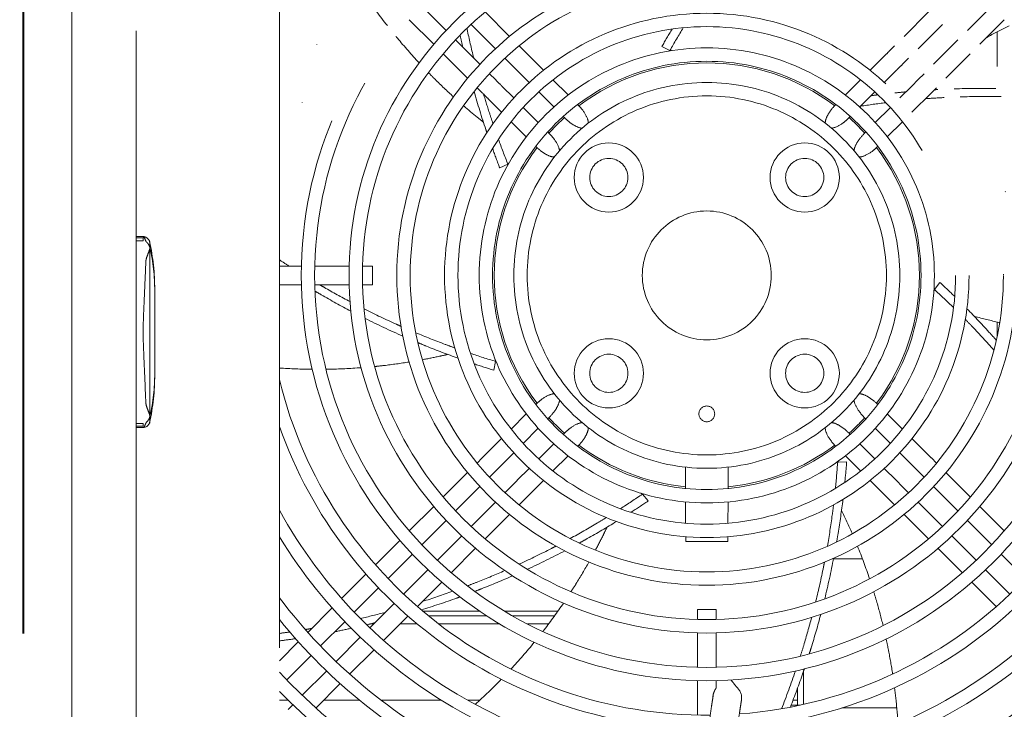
# Model space of a CAD drawing. Header units: millimetres. Extents: x -25606 to 96684, y -22894 to 47132.
# Tile 31 of 89: x 9448 to 9654, y 5383 to 5528. Entities that reach past the tile are written whole.
import ezdxf

# ---------------------------------------------------------------- set-up
doc = ezdxf.new("R2010")
doc.units = ezdxf.units.MM
doc.header["$LTSCALE"] = 50
doc.linetypes.add('A_CARA_16', pattern=[11.4, 6, -1.8, 0, -1.8, 0, -1.8])
doc.layers.add('CA_SRAFY', color=9, linetype='Continuous', lineweight=13)
doc.layers.add('CA_TG', color=9, linetype='A_CARA_16', lineweight=13)

# ---------------------------------------------------------------- blocks, each defined once
blk = doc.blocks.new('tg')
h = blk.add_hatch()
h.set_pattern_fill('ANSI31', color=252, scale=254, angle=345, style=0)
h.set_pattern_definition([(30, (1065.013, 2161), (-15.87501, 27.4963), [])])
edge = h.paths.add_edge_path()
edge.add_spline(control_points=[(5561.44, 5261.52), (5560.77, 5261.63), (5560.1, 5261.75), (5559.44, 5261.88)], knot_values=[13.825662, 13.825662, 13.825662, 13.825662, 14.000098, 14.000098, 14.000098, 14.000098], degree=3, periodic=0)
edge.add_line((5559.44, 5261.88), (5559.44, 5261.88))
edge.add_line((5559.44, 5261.88), (5559.44, 5298.08))
edge.add_line((5559.44, 5298.08), (5561.44, 5298.08))
edge.add_line((5561.44, 5298.08), (5561.44, 5261.52))
edge.add_line((5561.44, 5261.52), (5561.44, 5261.52))
edge = h.paths.add_edge_path()
edge.add_line((4448.44, 4291.46), (4448.44, 4376.45))
edge.add_spline(control_points=[(4448.44, 4376.45), (4449.11, 4376.22), (4449.78, 4375.97), (4450.44, 4375.72)], knot_values=[10.864235, 10.864235, 10.864235, 10.864235, 11.074814, 11.074814, 11.074814, 11.074814], degree=3, periodic=0)
edge.add_line((4450.44, 4375.72), (4450.44, 4375.72))
edge.add_line((4450.44, 4375.72), (4450.44, 4292.04))
edge.add_spline(control_points=[(4450.44, 4292.04), (4450.27, 4291.99), (4450.09, 4291.94), (4449.43, 4291.74), (4448.94, 4291.6), (4448.44, 4291.46)], knot_values=[22.713594, 22.713594, 22.713594, 22.713594, 22.768373, 22.768373, 22.922016, 22.922016, 22.922016, 22.922016], degree=3, periodic=0)
edge = h.paths.add_edge_path()
edge.add_ellipse((5557.44, 4308.55), major_axis=(-3, 4), ratio=1, start_angle=270, end_angle=299.5519)
edge.add_line((5559.44, 4313.13), (5559.44, 4362.82))
edge.add_line((5559.44, 4362.82), (5559.44, 4362.82))
edge.add_spline(control_points=[(5559.44, 4362.82), (5559.83, 4362.95), (5560.22, 4363.08), (5560.89, 4363.27), (5561.16, 4363.35), (5561.44, 4363.43)], knot_values=[5.579232, 5.579232, 5.579232, 5.579232, 5.705995, 5.705995, 5.795124, 5.795124, 5.795124, 5.795124], degree=3, periodic=0)
edge.add_line((5561.44, 4363.43), (5561.44, 4311.55))
at = {"color": 252}
for p, q in [((5366.19, 4726), (5366.19, 4252.25)), ((5366.44, 4726), (5366.44, 4252.25)), ((5389.94, 4252.25), (5389.94, 4726)), ((5419.94, 4723), (5419.94, 4255.25)), ((5454.85, 4552.31), (5449.76, 4557.4)), ((5463.01, 4556.18), (5468.12, 4551.07)), ((5550.71, 4551.07), (5555.83, 4556.18)), ((5569.07, 4557.4), (5563.98, 4552.31)), ((5452.25, 4549.4), (5447.14, 4554.5)), ((5571.69, 4554.5), (5566.58, 4549.4)), ((5460.09, 4553.58), (5465.18, 4548.49)), ((5553.65, 4548.49), (5558.75, 4553.58)), ((5570.19, 4552.01), (5570.19, 4544.78)), ((5461.93, 4545.24), (5456.83, 4550.33)), ((5562, 4550.33), (5556.9, 4545.24)), ((5470.11, 4549.08), (5471.17, 4548.01)), ((5471.17, 4548.01), (5475.23, 4543.96)), ((5499.99, 4548.91), (5501.69, 4548.11)), ((5547.66, 4548.01), (5548.72, 4549.08)), ((5459.35, 4542.3), (5454.24, 4547.41)), ((5467.16, 4546.51), (5468.42, 4545.25)), ((5543.6, 4543.96), (5546.32, 4546.68)), ((5550.42, 4545.25), (5551.67, 4546.51)), ((5564.59, 4547.41), (5559.48, 4542.3)), ((5469.75, 4543.92), (5468.42, 4545.25)), ((5472.26, 4541.41), (5469.75, 4543.92)), ((5549.08, 4543.92), (5546.58, 4541.41)), ((5465.16, 4542), (5463.91, 4543.25)), ((5477.22, 4541.96), (5480.39, 4538.79)), ((5538.44, 4538.79), (5541.61, 4541.96)), ((5552.34, 4540.67), (5553.67, 4542)), ((5554.92, 4543.25), (5553.67, 4542)), ((5462.41, 4539.24), (5461.34, 4540.31)), ((5466.5, 4540.67), (5469, 4538.16)), ((5477.39, 4536.28), (5474.24, 4539.43)), ((5544.59, 4539.43), (5541.44, 4536.28)), ((5549.83, 4538.16), (5552.34, 4540.67)), ((5556.43, 4539.24), (5552.37, 4535.19)), ((5557.49, 4540.31), (5556.43, 4539.24)), ((5366.44, 4539.13), (5366.19, 4539.13)), ((5466.46, 4535.19), (5463.74, 4537.91)), ((5470.99, 4536.18), (5474.14, 4533.03)), ((5482.39, 4536.79), (5482.45, 4536.74)), ((5536.38, 4536.74), (5536.44, 4536.79)), ((5544.7, 4533.03), (5547.85, 4536.18)), ((5471.62, 4530.02), (5468.45, 4533.19)), ((5479.69, 4533.98), (5479.37, 4534.3)), ((5539.46, 4534.3), (5539.14, 4533.98)), ((5550.38, 4533.19), (5547.21, 4530.02)), ((5476.12, 4531.05), (5476.44, 4530.72)), ((5542.39, 4530.72), (5542.71, 4531.05)), ((5473.68, 4527.97), (5473.62, 4528.03)), ((5545.21, 4528.03), (5545.15, 4527.97)), ((5466.08, 4523.5), (5467.77, 4524.33)), ((5391.41, 4509.12), (5389.94, 4509.12)), ((5389.94, 4508.84), (5391.44, 4508.84)), ((5391.44, 4508.25), (5391.44, 4508.84)), ((5391.44, 4508.25), (5389.94, 4508.25)), ((5392.78, 4506.97), (5392.78, 4508.11)), ((5392.78, 4471.75), (5392.78, 4506.5)), ((5424.54, 4502.95), (5419.94, 4502.95)), ((5434.54, 4502.95), (5427.34, 4502.95)), ((5439.42, 4502.95), (5437.34, 4502.95)), ((5439.42, 4502.95), (5439.42, 4499.05)), ((5366.44, 4498.63), (5366.19, 4498.63)), ((5393.84, 4498.06), (5393.84, 4480.19)), ((5424.54, 4499.05), (5419.94, 4499.05)), ((5434.54, 4499.05), (5427.34, 4499.05)), ((5439.42, 4499.05), (5437.34, 4499.05)), ((5558.22, 4499.53), (5557.06, 4498.05)), ((5570.19, 4491.22), (5570.19, 4488.24)), ((5464.81, 4481.15), (5465.21, 4482.98)), ((5366.44, 4479.63), (5366.19, 4479.63)), ((5366.19, 4476.1), (5366.44, 4476.27)), ((5473.62, 4473.97), (5473.68, 4474.03)), ((5545.15, 4474.03), (5545.21, 4473.97)), ((5366.44, 4472.12), (5366.19, 4472.12)), ((5366.44, 4471.46), (5366.39, 4471.42)), ((5392.78, 4471.28), (5392.78, 4470.14)), ((5468.45, 4468.81), (5471.62, 4471.98)), ((5476.44, 4471.27), (5476.12, 4470.95)), ((5542.71, 4470.95), (5542.39, 4471.27)), ((5547.21, 4471.98), (5550.38, 4468.81)), ((5389.94, 4470), (5391.44, 4470)), ((5391.44, 4469.41), (5389.94, 4469.41)), ((5391.41, 4469.13), (5389.94, 4469.13)), ((5391.44, 4469.41), (5391.44, 4470)), ((5474.14, 4468.97), (5470.99, 4465.82)), ((5479.37, 4467.7), (5479.69, 4468.02)), ((5539.14, 4468.02), (5539.46, 4467.7)), ((5547.85, 4465.82), (5544.7, 4468.97)), ((5462.41, 4462.76), (5466.46, 4466.81)), ((5474.24, 4462.57), (5477.39, 4465.72)), ((5482.45, 4465.26), (5482.39, 4465.21)), ((5536.44, 4465.21), (5536.38, 4465.26)), ((5541.44, 4465.72), (5544.59, 4462.57)), ((5552.37, 4466.81), (5555.09, 4464.09)), ((5469, 4463.84), (5466.5, 4461.33)), ((5480.39, 4463.21), (5477.22, 4460.04)), ((5541.61, 4460.04), (5538.44, 4463.21)), ((5552.34, 4461.33), (5549.83, 4463.84)), ((5461.34, 4461.69), (5462.41, 4462.76)), ((5466.5, 4461.33), (5465.16, 4460)), ((5504.95, 4456.37), (5504.93, 4460.85)), ((5513.88, 4456.37), (5513.9, 4460.85)), ((5538.7, 4461.93), (5536.82, 4461.91)), ((5556.43, 4462.76), (5557.49, 4461.69)), ((5454.24, 4454.59), (5459.35, 4459.7)), ((5463.91, 4458.75), (5465.16, 4460)), ((5469.75, 4458.08), (5472.26, 4460.59)), ((5546.58, 4460.59), (5549.08, 4458.08)), ((5553.67, 4460), (5554.92, 4458.75)), ((5559.48, 4459.7), (5564.59, 4454.59)), ((5456.83, 4451.67), (5461.93, 4456.76)), ((5468.42, 4456.75), (5467.16, 4455.49)), ((5475.23, 4458.04), (5472.51, 4455.32)), ((5547.66, 4453.99), (5543.6, 4458.04)), ((5549.08, 4458.08), (5550.42, 4456.75)), ((5551.67, 4455.49), (5550.42, 4456.75)), ((5556.9, 4456.76), (5562, 4451.67)), ((5497.13, 4453.75), (5495.94, 4455.2)), ((5447.14, 4447.5), (5452.25, 4452.6)), ((5465.18, 4453.51), (5460.09, 4448.42)), ((5471.17, 4453.99), (5470.11, 4452.92)), ((5504.99, 4449.09), (5504.97, 4453.56)), ((5513.84, 4449.09), (5513.86, 4453.56)), ((5548.72, 4452.92), (5547.66, 4453.99)), ((5558.75, 4448.42), (5553.65, 4453.51)), ((5566.58, 4452.6), (5571.69, 4447.5)), ((5468.12, 4450.93), (5463.01, 4445.82)), ((5555.83, 4445.82), (5550.71, 4450.93)), ((5449.76, 4444.6), (5454.85, 4449.69)), ((5563.98, 4449.69), (5569.07, 4444.6)), ((5458.11, 4446.44), (5453.01, 4441.34)), ((5565.82, 4441.34), (5560.73, 4446.44)), ((5440.06, 4440.41), (5445.16, 4445.51)), ((5505.02, 4445.3), (5505.01, 4446.28)), ((5505.02, 4445.3), (5513.82, 4445.3)), ((5513.82, 4445.3), (5513.82, 4446.28)), ((5442.69, 4437.52), (5447.78, 4442.62)), ((5461.02, 4443.84), (5455.91, 4438.73)), ((5562.92, 4438.73), (5557.81, 4443.84)), ((5571.05, 4442.62), (5576.15, 4437.52)), ((5541.99, 4441.66), (5535.96, 4441.66)), ((5366.44, 4439.13), (5366.19, 4439.13)), ((5432.97, 4433.32), (5438.07, 4438.42)), ((5451.03, 4439.36), (5445.94, 4434.27)), ((5572.89, 4434.27), (5567.8, 4439.36)), ((5453.93, 4436.74), (5448.82, 4431.64)), ((5570.01, 4431.64), (5564.91, 4436.74)), ((5435.61, 4430.45), (5440.71, 4435.54)), ((5443.96, 4432.29), (5438.87, 4427.2)), ((5425.89, 4426.24), (5430.99, 4431.34)), ((5461.85, 4430.68), (5449.94, 4430.68)), ((5478.24, 4430.68), (5467.05, 4430.68)), ((5507.47, 4431), (5511.37, 4431)), ((5507.47, 4431), (5507.47, 4428.93)), ((5511.37, 4431), (5511.37, 4428.93)), ((5428.54, 4423.38), (5433.63, 4428.47)), ((5439.67, 4428), (5438.95, 4428)), ((5446.84, 4429.65), (5441.74, 4424.55)), ((5448.78, 4428), (5445.18, 4428)), ((5451.1, 4429.72), (5463.3, 4429.72)), ((5466.07, 4428), (5453.26, 4428)), ((5468.68, 4429.72), (5477.56, 4429.72)), ((5476.29, 4428), (5471.85, 4428)), ((5507.47, 4426.13), (5507.47, 4418.92)), ((5511.37, 4426.13), (5511.37, 4418.92)), ((5419.94, 4420.29), (5423.9, 4424.26)), ((5436.88, 4425.22), (5431.79, 4420.12)), ((5439.75, 4422.57), (5434.65, 4417.47)), ((5421.47, 4416.3), (5426.56, 4421.4)), ((5429.81, 4418.14), (5424.72, 4413.05)), ((5529.69, 4411.16), (5529.69, 4418.15)), ((5507.47, 4416.12), (5507.47, 4408.92)), ((5511.37, 4416.12), (5511.37, 4414.63)), ((5432.67, 4415.49), (5427.57, 4410.39)), ((5528.44, 4414), (5528.22, 4414)), ((5528.44, 4414.61), (5528.44, 4411)), ((5419.94, 4412), (5421.79, 4412)), ((5429.18, 4412), (5436.75, 4412)), ((5441.26, 4412), (5453.89, 4412)), ((5459.38, 4412), (5461.9, 4412)), ((5527.47, 4412), (5528.44, 4412)), ((5421.78, 4410.11), (5422.74, 4411.07)), ((5527.08, 4411), (5528.97, 4411)), ((5528.44, 4411), (5527.08, 4411)), ((5537.66, 4410.4), (5549.2, 4410.4))]:
    blk.add_line(p, q, dxfattribs=at)
for centre, radius in [((5509.42, 4501), 84.9), ((5509.42, 4501), 82.1), ((5509.42, 4501), 74.9), ((5509.42, 4501), 72.1), ((5509.42, 4501), 64.9), ((5509.42, 4501), 62.1), ((5509.42, 4501), 54.9), ((5509.42, 4501), 52.1), ((5509.42, 4501), 47.65), ((5509.42, 4501), 44.85), ((5509.42, 4501), 40.4), ((5509.42, 4501), 37.6), ((5488.91, 4521.51), 7.25), ((5529.92, 4521.51), 7.25), ((5488.91, 4521.51), 4), ((5529.92, 4521.51), 4), ((5509.42, 4501), 13.5), ((5488.91, 4480.49), 7.25), ((5529.92, 4480.49), 7.25), ((5488.91, 4480.49), 4), ((5529.92, 4480.49), 4), ((5509.42, 4472), 1.65)]:
    blk.add_circle(centre, radius, dxfattribs=at)
for centre, radius, start, end in [((5509.42, 4501), 132.4, 271.4066, 132.5159), ((5509.42, 4501), 124.9, 271.5091, 135.756), ((5509.42, 4501), 122.1, 271.6021, 137.1219), ((5509.42, 4501), 114.9, 271.9796, 141.1438), ((5509.42, 4501), 112.1, 272.171, 142.956), ((5509.42, 4501), 104.9, 272.7706, 148.5348), ((5509.42, 4501), 102.1, 273.0461, 151.2051), ((5509.42, 4501), 94.9, 273.8751, 160.5336), ((5509.42, 4501), 92.1, 274.2504, 166.2884), ((5509.42, 4501), 44.5, 53.0045, 126.9955), ((5509.42, 4501), 44.5, 132.0373, 137.9627), ((5509.42, 4501), 44.5, 42.0373, 47.9627), ((5509.42, 4501), 44.5, 143.0045, 216.9955), ((5509.42, 4501), 44.5, 323.0045, 36.9955), ((5391.32, 4507.57), 1.56, 20.4282, 86.6695), ((5345.98, 4498.06), 47.86, 0, 12.118), ((5345.98, 4480.19), 47.86, 347.882, 0), ((5509.42, 4501), 92.1, 193.7116, 270.4508), ((5366.94, 4470.59), 1, 123.6901, 138.5904), ((5509.42, 4501), 44.5, 222.0373, 227.9627), ((5509.42, 4501), 44.5, 312.0373, 317.9627), ((5391.32, 4470.68), 1.56, 273.3305, 339.5718), ((5509.42, 4501), 94.9, 199.4664, 270.195), ((5509.42, 4501), 44.5, 233.0045, 264.2411), ((5509.42, 4501), 44.5, 275.7589, 306.9955), ((5509.42, 4501), 102.1, 208.7949, 269.6388), ((5509.42, 4501), 104.9, 211.4652, 269.4581), ((5509.42, 4501), 112.1, 217.044, 269.0829), ((5509.42, 4501), 114.9, 218.8562, 268.9718), ((5509.42, 4501), 122.1, 222.8781, 268.7815), ((5509.42, 4501), 124.9, 224.244, 268.7548), ((5513.72, 4412.5), 3, 351.0195, 47.4321)]:
    blk.add_arc(centre, radius, start, end, dxfattribs=at)
for centre, major_axis, ratio, start_param, end_param in [((5393.44, 4503.26), (-0.89, 4.96), 0.001196, 5.489761, 5.556222), ((5393.44, 4503.15), (0.01, 5.03), 0.176523, 0.777576, 0.844043), ((5393.44, 4475.1), (-0.01, 5.03), 0.176523, 2.297549, 2.364016), ((5393.44, 4474.99), (0.89, 4.96), 0.001222, 3.868558, 3.935022)]:
    blk.add_ellipse(centre, major_axis=major_axis, ratio=ratio, start_param=start_param, end_param=end_param, dxfattribs=at)
for points in [[(5438.14, 4559.33), (5439.55, 4557.27), (5441.02, 4555.27), (5442.54, 4553.31)], [(5499.99, 4548.91), (5500.7, 4550.14), (5501.44, 4551.37), (5502.19, 4552.6)], [(5501.69, 4548.11), (5502.6, 4549.71), (5503.54, 4551.3), (5504.5, 4552.87)], [(5458.32, 4548.85), (5458.13, 4549.67), (5457.95, 4550.49), (5457.78, 4551.32)], [(5502.06, 4548.08), (5501.93, 4548.09), (5501.81, 4548.1), (5501.69, 4548.11)], [(5548.82, 4539.23), (5549.59, 4539.31), (5550.35, 4539.38), (5551.12, 4539.45)], [(5551.14, 4539.47), (5551.13, 4539.47), (5551.12, 4539.46), (5551.12, 4539.45)], [(5557.07, 4539.89), (5557.32, 4539.9), (5557.56, 4539.92), (5557.8, 4539.93)], [(5561.24, 4540.07), (5564.14, 4540.17), (5567.05, 4540.2), (5569.96, 4540.15)], [(5541.61, 4536.44), (5543.37, 4536.72), (5545.13, 4536.96), (5546.9, 4537.18)], [(5543.8, 4538.64), (5544.28, 4538.7), (5544.76, 4538.76), (5545.25, 4538.82)], [(5555.18, 4538), (5556.49, 4538.1), (5557.8, 4538.18), (5559.11, 4538.25)], [(5541.64, 4536.11), (5541.59, 4536.18), (5541.54, 4536.25), (5541.49, 4536.33)], [(5467.77, 4524.33), (5467.08, 4526.04), (5466.43, 4527.76), (5465.8, 4529.5)], [(5466.08, 4523.5), (5465.56, 4524.83), (5465.06, 4526.17), (5464.57, 4527.52)], [(5468.02, 4524.6), (5467.94, 4524.51), (5467.85, 4524.42), (5467.77, 4524.33)], [(5421.96, 4502.95), (5421.28, 4503.38), (5420.61, 4503.82), (5419.94, 4504.26)], [(5556.95, 4497.7), (5556.99, 4497.82), (5557.03, 4497.93), (5557.06, 4498.05)], [(5557.06, 4498.05), (5558.42, 4496.81), (5559.76, 4495.54), (5561.08, 4494.25)], [(5558.22, 4499.53), (5559.27, 4498.56), (5560.3, 4497.57), (5561.33, 4496.57)], [(5445.78, 4488.28), (5443.11, 4489.45), (5440.48, 4490.69), (5437.88, 4492)], [(5465.21, 4482.98), (5463.45, 4483.51), (5461.69, 4484.08), (5459.94, 4484.67)], [(5419.94, 4481.6), (5422.24, 4481.45), (5424.53, 4481.36), (5426.83, 4481.33)], [(5464.81, 4481.15), (5463.44, 4481.57), (5462.08, 4482.01), (5460.72, 4482.47)], [(5465.16, 4483.35), (5465.17, 4483.23), (5465.19, 4483.1), (5465.21, 4482.98)], [(5536.82, 4461.91), (5536.69, 4460.07), (5536.54, 4458.24), (5536.35, 4456.4)], [(5536.47, 4461.78), (5536.59, 4461.82), (5536.7, 4461.87), (5536.82, 4461.91)], [(5538.7, 4461.93), (5538.59, 4460.5), (5538.46, 4459.08), (5538.32, 4457.65)], [(5495.94, 4455.2), (5494.43, 4454.16), (5492.89, 4453.13), (5491.34, 4452.14)], [(5495.62, 4455.39), (5495.73, 4455.33), (5495.83, 4455.27), (5495.94, 4455.2)], [(5497.13, 4453.75), (5495.94, 4452.94), (5494.75, 4452.15), (5493.54, 4451.38)], [(5479.68, 4443.31), (5477.11, 4441.96), (5474.49, 4440.68), (5471.85, 4439.46)], [(5543.49, 4437.46), (5542.72, 4439.76), (5541.88, 4442.04), (5540.97, 4444.29)], [(5535.98, 4441.79), (5535.43, 4438.93), (5534.8, 4436.09), (5534.11, 4433.26)], [(5456.22, 4434.84), (5454.12, 4434.08), (5452.01, 4433.37), (5449.88, 4432.7)], [(5442.1, 4430.43), (5440.37, 4429.97), (5438.64, 4429.54), (5436.9, 4429.13)], [(5433.69, 4428.41), (5433.64, 4428.4), (5433.59, 4428.39), (5433.54, 4428.38)], [(5439.9, 4428.23), (5439.34, 4428.09), (5438.78, 4427.96), (5438.22, 4427.82)], [(5422.1, 4426.31), (5421.38, 4426.21), (5420.66, 4426.11), (5419.94, 4426.01)], [(5426.7, 4427.05), (5426.26, 4426.97), (5425.81, 4426.9), (5425.37, 4426.82)], [(5434.98, 4427.08), (5433.83, 4426.83), (5432.68, 4426.59), (5431.52, 4426.36)], [(5468.41, 4418.53), (5470.1, 4420.36), (5471.73, 4422.24), (5473.3, 4424.17)], [(5527.98, 4418.15), (5527.07, 4415.49), (5526.1, 4412.85), (5525.06, 4410.24)], [(5460.95, 4411.13), (5462.83, 4412.84), (5464.65, 4414.6), (5466.4, 4416.41)]]:
    blk.add_open_spline(points, degree=3, dxfattribs=at)
for points, knots in [([(5460.62, 4546.55), (5460.12, 4548.53), (5459.67, 4550.52), (5459.23, 4552.59), (5459.21, 4552.67), (5459.2, 4552.74)], [-6.7487872, -6.7487872, -6.7487872, -6.7487872, -6.1350889, -6.1350889, -6.113298, -6.113298, -6.113298, -6.113298]), ([(5572.7, 4553.3), (5571.21, 4552.56), (5569.74, 4551.79), (5568.2, 4550.93), (5568.11, 4550.88), (5568.02, 4550.83)], [-3.5861909, -3.5861909, -3.5861909, -3.5861909, -3.0879967, -3.0879967, -3.0569281, -3.0569281, -3.0569281, -3.0569281]), ([(5444.34, 4551.06), (5444.44, 4550.94), (5446, 4549.05), (5447.62, 4547.2), (5449.18, 4545.52)], [0.56573669, 0.56573669, 0.56573669, 0.56573669, 0.57142857, 0.65576213, 0.65576213, 0.65576213, 0.65576213]), ([(5546.32, 4546.68), (5546.65, 4547), (5547, 4547.35), (5547.45, 4547.81), (5547.56, 4547.91), (5547.66, 4548.01)], [0, 0, 0, 0, 0.1508711, 0.1508711, 0.1938964, 0.1938964, 0.1938964, 0.1938964]), ([(5451.15, 4543.46), (5451.6, 4543), (5453.3, 4541.28), (5455.06, 4539.6), (5456.38, 4538.41)], [0.6905143, 0.6905143, 0.6905143, 0.6905143, 0.71428571, 0.77912355, 0.77912355, 0.77912355, 0.77912355]), ([(5550.42, 4545.25), (5550.07, 4544.91), (5549.72, 4544.55), (5549.28, 4544.12), (5549.18, 4544.02), (5549.08, 4543.92)], [0, 0, 0, 0, 0.1472189, 0.1472189, 0.1939436, 0.1939436, 0.1939436, 0.1939436]), ([(5465.16, 4542), (5465.51, 4541.65), (5465.86, 4541.3), (5466.29, 4540.87), (5466.4, 4540.77), (5466.5, 4540.67)], [0, 0, 0, 0, 0.1472189, 0.1472189, 0.1939436, 0.1939436, 0.1939436, 0.1939436]), ([(5463.38, 4530.91), (5463.3, 4531.12), (5463.23, 4531.34), (5462.28, 4534.18), (5461.46, 4536.84), (5460.7, 4539.51)], [-8.4088707, -8.4088707, -8.4088707, -8.4088707, -8.3401272, -8.3401272, -7.5028115, -7.5028115, -7.5028115, -7.5028115]), ([(5463.74, 4537.91), (5463.42, 4538.23), (5463.06, 4538.58), (5462.61, 4539.04), (5462.51, 4539.14), (5462.41, 4539.24)], [0, 0, 0, 0, 0.1508711, 0.1508711, 0.1938964, 0.1938964, 0.1938964, 0.1938964]), ([(5464.65, 4532.78), (5464.42, 4533.45), (5464.2, 4534.13), (5463.53, 4536.19), (5463.1, 4537.57), (5462.68, 4538.97)], [-8.1860227, -8.1860227, -8.1860227, -8.1860227, -7.9722095, -7.9722095, -7.5357736, -7.5357736, -7.5357736, -7.5357736]), ([(5562.47, 4538.39), (5562.82, 4538.4), (5563.16, 4538.41), (5565.94, 4538.48), (5568.38, 4538.49), (5570.88, 4538.45), (5570.96, 4538.45), (5571.03, 4538.45)], [-6.9706078, -6.9706078, -6.9706078, -6.9706078, -6.8658154, -6.8658154, -6.1350889, -6.1350889, -6.113298, -6.113298, -6.113298, -6.113298]), ([(5458.49, 4536.54), (5459.4, 4535.75), (5460.78, 4534.59), (5462.19, 4533.46), (5462.65, 4533.1)], [0.81329733, 0.81329733, 0.81329733, 0.81329733, 0.85714286, 0.87853332, 0.87853332, 0.87853332, 0.87853332]), ([(5484.62, 4532.9), (5484.62, 4533.09), (5484.59, 4533.29), (5484.36, 4534.14), (5483.98, 4534.87), (5483.14, 4536), (5482.81, 4536.38), (5482.45, 4536.74)], [-0.6683524, -0.6683524, -0.6683524, -0.6683524, -0.6139152, -0.6139152, -0.461107, -0.461107, -0.3786843, -0.3786843, -0.3786843, -0.3786843]), ([(5536.38, 4536.74), (5535.89, 4536.25), (5535.45, 4535.71), (5534.73, 4534.62), (5534.47, 4534.09), (5534.25, 4533.35), (5534.21, 4533.11), (5534.21, 4532.9)], [-0.3781734, -0.3781734, -0.3781734, -0.3781734, -0.2654912, -0.2654912, -0.1504645, -0.1504645, -0.0888624, -0.0888624, -0.0888624, -0.0888624]), ([(5479.69, 4533.98), (5480.17, 4533.5), (5480.7, 4533.05), (5481.8, 4532.33), (5482.34, 4532.06), (5482.99, 4531.87), (5483.15, 4531.84), (5483.29, 4531.82)], [-0.380371, -0.380371, -0.380371, -0.380371, -0.265629, -0.265629, -0.1505026, -0.1505026, -0.1105525, -0.1105525, -0.1105525, -0.1105525]), ([(5535.54, 4531.82), (5535.68, 4531.84), (5535.82, 4531.87), (5536.6, 4532.09), (5537.3, 4532.46), (5538.4, 4533.29), (5538.78, 4533.62), (5539.14, 4533.98)], [-0.6467015, -0.6467015, -0.6467015, -0.6467015, -0.6093088, -0.6093088, -0.4609338, -0.4609338, -0.3786782, -0.3786782, -0.3786782, -0.3786782]), ([(5478.6, 4527.12), (5478.58, 4527.26), (5478.55, 4527.41), (5478.33, 4528.18), (5477.95, 4528.89), (5477.13, 4529.99), (5476.79, 4530.37), (5476.44, 4530.72)], [-0.6467015, -0.6467015, -0.6467015, -0.6467015, -0.6093088, -0.6093088, -0.4609338, -0.4609338, -0.3786782, -0.3786782, -0.3786782, -0.3786782]), ([(5542.39, 4530.72), (5541.91, 4530.24), (5541.47, 4529.71), (5540.74, 4528.61), (5540.48, 4528.08), (5540.29, 4527.43), (5540.25, 4527.27), (5540.24, 4527.12)], [-0.380371, -0.380371, -0.380371, -0.380371, -0.265629, -0.265629, -0.1505026, -0.1505026, -0.1105525, -0.1105525, -0.1105525, -0.1105525]), ([(5473.68, 4527.97), (5474.17, 4527.48), (5474.7, 4527.04), (5475.79, 4526.31), (5476.33, 4526.05), (5477.07, 4525.83), (5477.31, 4525.8), (5477.52, 4525.79)], [-0.3781734, -0.3781734, -0.3781734, -0.3781734, -0.2654912, -0.2654912, -0.1504645, -0.1504645, -0.0888624, -0.0888624, -0.0888624, -0.0888624]), ([(5541.31, 4525.79), (5541.5, 4525.79), (5541.71, 4525.83), (5542.56, 4526.05), (5543.29, 4526.44), (5544.41, 4527.28), (5544.79, 4527.61), (5545.15, 4527.97)], [-0.6683524, -0.6683524, -0.6683524, -0.6683524, -0.6139152, -0.6139152, -0.461107, -0.461107, -0.3786843, -0.3786843, -0.3786843, -0.3786843]), ([(5391.98, 4508.16), (5391.86, 4508.51), (5391.75, 4508.77), (5391.56, 4509.03), (5391.48, 4509.09), (5391.43, 4509.12), (5391.42, 4509.12), (5391.41, 4509.12), (5391.41, 4509.12), (5391.41, 4509.12), (5391.41, 4509.12), (5391.41, 4509.12)], [-1.386933, -1.386933, -1.386933, -1.386933, -0.650773, -0.650773, -0.178319, -0.178319, -0.055181, -0.055181, -0.02189, -0.02189, 0, 0, 0, 0]), ([(5392.78, 4506.97), (5392.67, 4507.3), (5392.5, 4507.57), (5392.22, 4507.9), (5392.12, 4507.99), (5392.01, 4508.1), (5391.99, 4508.14), (5391.98, 4508.16)], [-0.2709346, -0.2709346, -0.2709346, -0.2709346, -0.1449838, -0.1449838, -0.06362, -0.06362, -0.0097497, -0.0097497, -0.0097497, -0.0097497]), ([(5391.98, 4503.85), (5391.98, 4503.98), (5392, 4504.11), (5392.1, 4504.67), (5392.29, 4505.12), (5392.59, 4505.92), (5392.7, 4506.22), (5392.78, 4506.5)], [-2.8772178, -2.8772178, -2.8772178, -2.8772178, -2.8355838, -2.8355838, -2.68972, -2.68972, -2.5794729, -2.5794729, -2.5794729, -2.5794729]), ([(5392.82, 4506.74), (5393.52, 4503.78), (5393.84, 4500.79), (5393.84, 4497.78), (5393.84, 4497.77), (5393.84, 4497.76)], [-1.273555, -1.273555, -1.273555, -1.273555, 0, 0, 0.003884, 0.003884, 0.003884, 0.003884]), ([(5391.98, 4474.4), (5391.86, 4477.07), (5391.75, 4479.76), (5391.56, 4484.2), (5391.48, 4485.84), (5391.43, 4487.77), (5391.42, 4488.17), (5391.41, 4488.69), (5391.41, 4488.8), (5391.41, 4488.98), (5391.41, 4489.05), (5391.41, 4489.12), (5391.41, 4489.19), (5391.41, 4489.25), (5391.41, 4489.41), (5391.41, 4489.52), (5391.41, 4489.88), (5391.42, 4490.15), (5391.46, 4491.8), (5391.53, 4493.34), (5391.64, 4496.05), (5391.69, 4497.12), (5391.82, 4500.08), (5391.9, 4501.97), (5391.98, 4503.85)], [-1.386934, -1.386934, -1.386934, -1.386934, -0.650773, -0.650773, -0.178319, -0.178319, -0.055181, -0.055181, -0.02189, -0.02189, 0, 0, 0, 0.01882, 0.01882, 0.049169, 0.049169, 0.12834, 0.12834, 0.54241, 0.54241, 0.812771, 0.812771, 1.287615, 1.287615, 1.287615, 1.287615]), ([(5434.72, 4495.51), (5432.91, 4496.46), (5431.12, 4497.45), (5429.01, 4498.66), (5428.67, 4498.85), (5428.34, 4499.05)], [-5.7823079, -5.7823079, -5.7823079, -5.7823079, -5.1695618, -5.1695618, -5.0521822, -5.0521822, -5.0521822, -5.0521822]), ([(5434.89, 4493.53), (5432.81, 4494.63), (5430.74, 4495.76), (5428.26, 4497.2), (5427.82, 4497.45), (5427.38, 4497.71)], [-5.9449178, -5.9449178, -5.9449178, -5.9449178, -5.2377279, -5.2377279, -5.0847765, -5.0847765, -5.0847765, -5.0847765]), ([(5445.4, 4490.33), (5445.08, 4490.48), (5444.76, 4490.62), (5442.22, 4491.76), (5440.03, 4492.81), (5437.79, 4493.93), (5437.72, 4493.96), (5437.66, 4494)], [-6.9706078, -6.9706078, -6.9706078, -6.9706078, -6.8658154, -6.8658154, -6.1350889, -6.1350889, -6.113298, -6.113298, -6.113298, -6.113298]), ([(5563.87, 4494.03), (5565.55, 4492.32), (5567.19, 4490.58), (5569.21, 4488.35), (5569.61, 4487.9), (5570.02, 4487.44)], [-8.4046377, -8.4046377, -8.4046377, -8.4046377, -7.6840766, -7.6840766, -7.5004907, -7.5004907, -7.5004907, -7.5004907]), ([(5563.54, 4491.79), (5564.04, 4491.28), (5564.53, 4490.77), (5566.55, 4488.66), (5568.05, 4487.03), (5569.52, 4485.37)], [-8.1860227, -8.1860227, -8.1860227, -8.1860227, -7.9722095, -7.9722095, -7.3073138, -7.3073138, -7.3073138, -7.3073138]), ([(5570.72, 4491.08), (5570.68, 4491.09), (5570.63, 4491.1), (5568.9, 4491.57), (5567.19, 4491.99), (5565.48, 4492.37)], [-1.5556735, -1.5556735, -1.5556735, -1.5556735, -1.5425668, -1.5425668, -1.0150752, -1.0150752, -1.0150752, -1.0150752]), ([(5456.66, 4485.81), (5455.99, 4486.06), (5455.32, 4486.3), (5452.58, 4487.33), (5450.53, 4488.15), (5448.49, 4489)], [-8.1860227, -8.1860227, -8.1860227, -8.1860227, -7.9722095, -7.9722095, -7.3073138, -7.3073138, -7.3073138, -7.3073138]), ([(5457.33, 4483.65), (5455.11, 4484.45), (5452.9, 4485.3), (5450.11, 4486.43), (5449.52, 4486.67), (5448.93, 4486.92)], [-8.4040053, -8.4040053, -8.4040053, -8.4040053, -7.6920689, -7.6920689, -7.5000855, -7.5000855, -7.5000855, -7.5000855]), ([(5449.88, 4483.34), (5451.07, 4483.56), (5452.83, 4483.92), (5454.59, 4484.31), (5455.16, 4484.45)], [0.81329733, 0.81329733, 0.81329733, 0.81329733, 0.85714286, 0.87853332, 0.87853332, 0.87853332, 0.87853332]), ([(5429.71, 4481.34), (5429.86, 4481.34), (5432.31, 4481.38), (5434.76, 4481.49), (5437.05, 4481.67)], [0.56573669, 0.56573669, 0.56573669, 0.56573669, 0.57142857, 0.65576213, 0.65576213, 0.65576213, 0.65576213]), ([(5439.89, 4481.92), (5440.53, 4481.98), (5442.94, 4482.24), (5445.35, 4482.58), (5447.1, 4482.86)], [0.6905143, 0.6905143, 0.6905143, 0.6905143, 0.71428571, 0.77912355, 0.77912355, 0.77912355, 0.77912355]), ([(5393.84, 4480.49), (5393.84, 4480.48), (5393.84, 4480.47), (5393.84, 4477.46), (5393.52, 4474.47), (5392.82, 4471.51)], [-16.823104, -16.823104, -16.823104, -16.823104, -16.819221, -16.819221, -15.545666, -15.545666, -15.545666, -15.545666]), ([(5477.52, 4476.21), (5477.33, 4476.21), (5477.12, 4476.17), (5476.27, 4475.95), (5475.54, 4475.56), (5474.42, 4474.72), (5474.04, 4474.39), (5473.68, 4474.03)], [-0.6683524, -0.6683524, -0.6683524, -0.6683524, -0.6139152, -0.6139152, -0.461107, -0.461107, -0.3786843, -0.3786843, -0.3786843, -0.3786843]), ([(5545.15, 4474.03), (5544.66, 4474.52), (5544.13, 4474.96), (5543.04, 4475.69), (5542.5, 4475.95), (5541.76, 4476.17), (5541.53, 4476.2), (5541.31, 4476.21)], [-0.3781734, -0.3781734, -0.3781734, -0.3781734, -0.2654912, -0.2654912, -0.1504645, -0.1504645, -0.0888624, -0.0888624, -0.0888624, -0.0888624]), ([(5392.78, 4471.75), (5392.67, 4472.14), (5392.5, 4472.56), (5392.22, 4473.29), (5392.12, 4473.58), (5392.01, 4474.03), (5391.99, 4474.21), (5391.98, 4474.4)], [-0.2709346, -0.2709346, -0.2709346, -0.2709346, -0.1449838, -0.1449838, -0.06362, -0.06362, -0.0097497, -0.0097497, -0.0097497, -0.0097497]), ([(5476.44, 4471.27), (5476.92, 4471.76), (5477.36, 4472.29), (5478.09, 4473.39), (5478.35, 4473.92), (5478.54, 4474.57), (5478.58, 4474.73), (5478.6, 4474.88)], [-0.380371, -0.380371, -0.380371, -0.380371, -0.265629, -0.265629, -0.1505026, -0.1505026, -0.1105525, -0.1105525, -0.1105525, -0.1105525]), ([(5540.24, 4474.88), (5540.25, 4474.74), (5540.28, 4474.59), (5540.5, 4473.82), (5540.88, 4473.11), (5541.7, 4472.01), (5542.04, 4471.63), (5542.39, 4471.27)], [-0.6467015, -0.6467015, -0.6467015, -0.6467015, -0.6093088, -0.6093088, -0.4609338, -0.4609338, -0.3786782, -0.3786782, -0.3786782, -0.3786782]), ([(5391.98, 4470.09), (5391.98, 4470.11), (5392.01, 4470.15), (5392.23, 4470.37), (5392.5, 4470.63), (5392.72, 4471.12), (5392.75, 4471.2), (5392.78, 4471.28)], [-1.2194227, -1.2194227, -1.2194227, -1.2194227, -1.1482051, -1.1482051, -1.0016214, -1.0016214, -0.974828, -0.974828, -0.974828, -0.974828]), ([(5391.41, 4469.13), (5391.41, 4469.13), (5391.41, 4469.13), (5391.41, 4469.13), (5391.41, 4469.13), (5391.41, 4469.13), (5391.41, 4469.13), (5391.44, 4469.14), (5391.51, 4469.18), (5391.7, 4469.4), (5391.84, 4469.67), (5391.98, 4470.09)], [-17.797885, -17.797885, -17.797885, -17.797885, -17.782478, -17.782478, -17.749236, -17.749236, -17.677577, -17.677577, -17.177936, -17.177936, -16.150332, -16.150332, -16.150332, -16.150332]), ([(5483.29, 4470.18), (5483.16, 4470.16), (5483.01, 4470.13), (5482.24, 4469.91), (5481.53, 4469.54), (5480.43, 4468.71), (5480.05, 4468.38), (5479.69, 4468.02)], [-0.6467015, -0.6467015, -0.6467015, -0.6467015, -0.6093088, -0.6093088, -0.4609338, -0.4609338, -0.3786782, -0.3786782, -0.3786782, -0.3786782]), ([(5482.45, 4465.26), (5482.94, 4465.75), (5483.38, 4466.29), (5484.1, 4467.38), (5484.36, 4467.91), (5484.58, 4468.65), (5484.62, 4468.89), (5484.62, 4469.1)], [-0.3781734, -0.3781734, -0.3781734, -0.3781734, -0.2654912, -0.2654912, -0.1504645, -0.1504645, -0.0888624, -0.0888624, -0.0888624, -0.0888624]), ([(5534.21, 4469.1), (5534.21, 4468.91), (5534.24, 4468.71), (5534.47, 4467.86), (5534.85, 4467.13), (5535.69, 4466), (5536.03, 4465.62), (5536.38, 4465.26)], [-0.6683524, -0.6683524, -0.6683524, -0.6683524, -0.6139152, -0.6139152, -0.461107, -0.461107, -0.3786843, -0.3786843, -0.3786843, -0.3786843]), ([(5539.14, 4468.02), (5538.66, 4468.5), (5538.13, 4468.95), (5537.03, 4469.67), (5536.49, 4469.94), (5535.84, 4470.13), (5535.69, 4470.16), (5535.54, 4470.18)], [-0.380371, -0.380371, -0.380371, -0.380371, -0.265629, -0.265629, -0.1505026, -0.1505026, -0.1105525, -0.1105525, -0.1105525, -0.1105525]), ([(5555.09, 4464.09), (5555.42, 4463.77), (5555.77, 4463.42), (5556.22, 4462.96), (5556.32, 4462.86), (5556.43, 4462.76)], [0, 0, 0, 0, 0.1508711, 0.1508711, 0.1938964, 0.1938964, 0.1938964, 0.1938964]), ([(5553.67, 4460), (5553.32, 4460.35), (5552.97, 4460.7), (5552.54, 4461.13), (5552.43, 4461.23), (5552.34, 4461.33)], [0, 0, 0, 0, 0.1472189, 0.1472189, 0.1939436, 0.1939436, 0.1939436, 0.1939436]), ([(5468.42, 4456.75), (5468.76, 4457.09), (5469.12, 4457.45), (5469.55, 4457.88), (5469.65, 4457.98), (5469.75, 4458.08)], [0, 0, 0, 0, 0.1472189, 0.1472189, 0.1939436, 0.1939436, 0.1939436, 0.1939436]), ([(5472.51, 4455.32), (5472.19, 4455), (5471.83, 4454.65), (5471.38, 4454.19), (5471.28, 4454.09), (5471.17, 4453.99)], [0, 0, 0, 0, 0.1508711, 0.1508711, 0.1938964, 0.1938964, 0.1938964, 0.1938964]), ([(5535.96, 4452.94), (5535.87, 4452.24), (5535.78, 4451.53), (5535.39, 4448.64), (5535.05, 4446.45), (5534.67, 4444.27)], [-8.1860227, -8.1860227, -8.1860227, -8.1860227, -7.9722095, -7.9722095, -7.3073138, -7.3073138, -7.3073138, -7.3073138]), ([(5537.92, 4454.08), (5537.63, 4451.7), (5537.29, 4449.33), (5536.81, 4446.37), (5536.71, 4445.77), (5536.6, 4445.17)], [-8.4046377, -8.4046377, -8.4046377, -8.4046377, -7.6840766, -7.6840766, -7.5004907, -7.5004907, -7.5004907, -7.5004907]), ([(5539.88, 4446.88), (5539.86, 4446.92), (5539.84, 4446.96), (5539.13, 4448.62), (5538.39, 4450.21), (5537.62, 4451.79)], [-1.5556735, -1.5556735, -1.5556735, -1.5556735, -1.5425668, -1.5425668, -1.0150752, -1.0150752, -1.0150752, -1.0150752]), ([(5488.4, 4450.28), (5487.79, 4449.91), (5487.18, 4449.54), (5484.67, 4448.04), (5482.75, 4446.94), (5480.81, 4445.88)], [-8.1860227, -8.1860227, -8.1860227, -8.1860227, -7.9722095, -7.9722095, -7.3073138, -7.3073138, -7.3073138, -7.3073138]), ([(5490.5, 4449.46), (5488.49, 4448.22), (5486.45, 4447.02), (5483.83, 4445.55), (5483.27, 4445.24), (5482.71, 4444.93)], [-8.4040033, -8.4040033, -8.4040033, -8.4040033, -7.6920942, -7.6920942, -7.5000842, -7.5000842, -7.5000842, -7.5000842]), ([(5486.1, 4443.44), (5486.67, 4444.51), (5487.49, 4446.11), (5488.28, 4447.73), (5488.53, 4448.26)], [0.81329733, 0.81329733, 0.81329733, 0.81329733, 0.85714286, 0.87853332, 0.87853332, 0.87853332, 0.87853332]), ([(5477.84, 4444.3), (5477.53, 4444.14), (5477.22, 4443.98), (5474.75, 4442.71), (5472.56, 4441.64), (5470.28, 4440.59), (5470.22, 4440.56), (5470.15, 4440.53)], [-6.9706078, -6.9706078, -6.9706078, -6.9706078, -6.8658154, -6.8658154, -6.1350889, -6.1350889, -6.113298, -6.113298, -6.113298, -6.113298]), ([(5480.99, 4434.74), (5481.34, 4435.29), (5482.64, 4437.33), (5483.87, 4439.42), (5484.75, 4440.97)], [0.6905143, 0.6905143, 0.6905143, 0.6905143, 0.71428571, 0.77912355, 0.77912355, 0.77912355, 0.77912355]), ([(5534.06, 4440.96), (5533.99, 4440.62), (5533.92, 4440.28), (5533.38, 4437.55), (5532.85, 4435.17), (5532.25, 4432.74), (5532.23, 4432.67), (5532.21, 4432.6)], [-6.9706078, -6.9706078, -6.9706078, -6.9706078, -6.8658154, -6.8658154, -6.1350889, -6.1350889, -6.113298, -6.113298, -6.113298, -6.113298]), ([(5467.13, 4439.18), (5465.26, 4438.36), (5463.38, 4437.57), (5460.75, 4436.53), (5460.03, 4436.25), (5459.3, 4435.97)], [-5.7823079, -5.7823079, -5.7823079, -5.7823079, -5.1695618, -5.1695618, -4.9350604, -4.9350604, -4.9350604, -4.9350604]), ([(5468.79, 4438.08), (5466.63, 4437.13), (5464.46, 4436.23), (5461.79, 4435.18), (5461.32, 4434.99), (5460.84, 4434.81)], [-5.9449174, -5.9449174, -5.9449174, -5.9449174, -5.2377973, -5.2377973, -5.0847764, -5.0847764, -5.0847764, -5.0847764]), ([(5546.32, 4427.66), (5545.93, 4429.28), (5545.51, 4430.88), (5544.83, 4433.24), (5544.6, 4434), (5544.37, 4434.75)], [-3.5861909, -3.5861909, -3.5861909, -3.5861909, -3.0879967, -3.0879967, -2.8507499, -2.8507499, -2.8507499, -2.8507499]), ([(5457.72, 4433.65), (5457.52, 4433.58), (5457.31, 4433.5), (5454.63, 4432.54), (5452.14, 4431.71), (5449.63, 4430.94)], [-4.7518163, -4.7518163, -4.7518163, -4.7518163, -4.6854708, -4.6854708, -3.8976933, -3.8976933, -3.8976933, -3.8976933]), ([(5475.09, 4426.42), (5475.19, 4426.54), (5476.68, 4428.48), (5478.12, 4430.47), (5479.42, 4432.37)], [0.56573669, 0.56573669, 0.56573669, 0.56573669, 0.57142857, 0.65576213, 0.65576213, 0.65576213, 0.65576213]), ([(5533.28, 4430), (5532.66, 4427.66), (5531.99, 4425.32), (5531.14, 4422.59), (5531.01, 4422.17), (5530.88, 4421.75)], [-5.9450231, -5.9450231, -5.9450231, -5.9450231, -5.2158847, -5.2158847, -5.0847926, -5.0847926, -5.0847926, -5.0847926]), ([(5531.39, 4429.4), (5530.86, 4427.42), (5530.3, 4425.46), (5529.48, 4422.76), (5529.24, 4422.02), (5529.01, 4421.27)], [-5.7823079, -5.7823079, -5.7823079, -5.7823079, -5.1695618, -5.1695618, -4.9350604, -4.9350604, -4.9350604, -4.9350604]), ([(5423.31, 4424.92), (5422.27, 4424.76), (5421.23, 4424.62), (5420.11, 4424.46), (5420.03, 4424.45), (5419.94, 4424.44)], [-1.1929215, -1.1929215, -1.1929215, -1.1929215, -0.8780126, -0.8780126, -0.8524891, -0.8524891, -0.8524891, -0.8524891]), ([(5548.33, 4417.52), (5548.08, 4419.16), (5547.79, 4420.79), (5547.31, 4423.23), (5547.15, 4424.04), (5546.97, 4424.86)], [-4.6197368, -4.6197368, -4.6197368, -4.6197368, -4.1234006, -4.1234006, -3.8740761, -3.8740761, -3.8740761, -3.8740761]), ([(5529.84, 4418.59), (5529.74, 4418.31), (5529.65, 4418.02), (5528.72, 4415.33), (5527.84, 4412.94), (5526.92, 4410.58)], [-4.7518111, -4.7518111, -4.7518111, -4.7518111, -4.6605197, -4.6605197, -3.8976745, -3.8976745, -3.8976745, -3.8976745]), ([(5515.05, 4415.57), (5515.02, 4415.62), (5514.98, 4415.67), (5514.79, 4415.91), (5514.61, 4416.09), (5514.42, 4416.25)], [-0.27225504, -0.27225504, -0.27225504, -0.27225504, -0.25382803, -0.25382803, -0.17893324, -0.17893324, -0.17893324, -0.17893324]), ([(5515.05, 4415.57), (5515.28, 4415.24), (5515.48, 4415), (5515.68, 4414.78), (5515.73, 4414.73), (5515.76, 4414.7), (5515.76, 4414.69), (5515.76, 4414.69)], [0, 0, 0, 0, 0.4744468, 0.4744468, 0.7161131, 0.7161131, 0.7762188, 0.7762188, 0.7762188, 0.7762188]), ([(5511.37, 4414.63), (5511.37, 4414.62), (5511.36, 4414.6), (5511.34, 4414.53), (5511.3, 4414.47), (5511.19, 4414.28), (5511.11, 4414.14), (5510.94, 4413.78), (5510.85, 4413.54), (5510.73, 4413.06), (5510.7, 4412.82), (5510.69, 4412.58)], [-0.5691895, -0.5691895, -0.5691895, -0.5691895, -0.5467511, -0.5467511, -0.5005609, -0.5005609, -0.4368471, -0.4368471, -0.3618438, -0.3618438, -0.2979902, -0.2979902, -0.2979902, -0.2979902]), ([(5549.46, 4407.08), (5549.35, 4408.84), (5549.19, 4410.59), (5548.92, 4413.11), (5548.83, 4413.87), (5548.73, 4414.63)], [-5.6701951, -5.6701951, -5.6701951, -5.6701951, -5.1414507, -5.1414507, -4.9120473, -4.9120473, -4.9120473, -4.9120473]), ([(5507.23, 4384.75), (5507.76, 4390.9), (5508.51, 4397.07), (5509.57, 4404.93), (5509.81, 4406.65), (5510.18, 4409.18), (5510.31, 4410.09), (5510.48, 4411.17), (5510.52, 4411.48), (5510.62, 4412.13), (5510.67, 4412.44), (5510.73, 4412.83), (5510.75, 4412.93), (5510.75, 4412.96), (5510.75, 4412.97), (5510.75, 4412.97)], [0.081314, 0.081314, 0.081314, 0.081314, 1.946717, 1.946717, 2.46268, 2.46268, 2.760521, 2.760521, 2.891903, 2.891903, 3.08929, 3.08929, 3.285607, 3.285607, 3.324847, 3.324847, 3.324847, 3.324847]), ([(5516.68, 4412.03), (5516.68, 4412.03), (5516.68, 4412.03), (5516.67, 4412), (5516.66, 4411.88), (5516.58, 4411.41), (5516.52, 4411.03), (5516.4, 4410.24), (5516.35, 4409.88), (5516.18, 4408.73), (5516.05, 4407.86), (5515.76, 4405.84), (5515.6, 4404.66), (5515.07, 4400.82), (5514.71, 4398.11), (5513.96, 4391.86), (5513.57, 4388.31), (5513.26, 4384.75)], [0, 0, 0, 0, 0.037309, 0.037309, 0.256275, 0.256275, 0.476711, 0.476711, 0.620893, 0.620893, 0.902873, 0.902873, 1.260627, 1.260627, 2.073488, 2.073488, 3.154722, 3.154722, 3.154722, 3.154722])]:
    blk.add_open_spline(points, degree=3, knots=knots, dxfattribs=at)

msp = doc.modelspace()

# ---------------------------------------------------------------- linework, layer by layer
at = {"layer": 'CA_SRAFY'}
msp.add_lwpolyline([(9458.76, 8958.28), (4208.76, 8958.28), (4208.76, 958.28), (9458.76, 958.28), (9458.76, 8958.28)], dxfattribs=at)

# ---------------------------------------------------------------- block references
at = {"layer": 'CA_TG'}
msp.add_blockref('tg', (4082.27, 973.28), dxfattribs=at)

doc.saveas('drawing.dxf')
